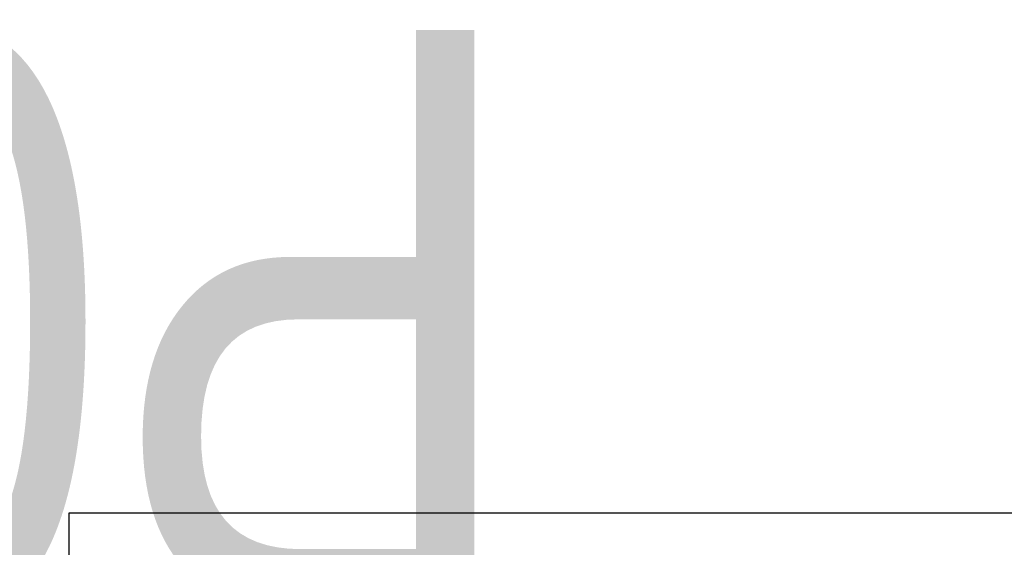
# Model space of a CAD drawing. Header units: millimetres. Extents: x -125 to 744, y -69 to 356.
# Tile 8 of 11: x -6 to 113, y 293 to 356. Entities that reach past the tile are written whole.
import ezdxf
from ezdxf.enums import TextEntityAlignment as Align

# ---------------------------------------------------------------- set-up
doc = ezdxf.new("R2018")
doc.units = ezdxf.units.MM
doc.layers.add('Кромка (ГОСТ)', color=7, linetype='Continuous', lineweight=50)
doc.layers.add('Обозначение (ГОСТ)', color=7, linetype='Continuous', lineweight=25)
doc.styles.get("Standard").update_dxf_attribs({"font": 'GOST Common Italic.ttf'})

# ---------------------------------------------------------------- blocks, each defined once
blk = doc.blocks.new('ГОСТ - Доп. графы 3')
at = {"layer": 'Обозначение (ГОСТ)', "lineweight": 30, "width": 0.8}
blk.add_attdef('ОБОЗНАЧЕНИЕ', text='', height=5, rotation=180, dxfattribs=at).set_placement((34.94, -6.97), align=Align.MIDDLE_CENTER)
blk = doc.blocks.new('Рамки ГОСТ_ граница 297x210')
at = {"layer": 'Кромка (ГОСТ)', "lineweight": 25}
for p, q in [((0, 0), (0, 297)), ((0, 297), (210, 297))]:
    blk.add_line(p, q, dxfattribs=at)

msp = doc.modelspace()

# ---------------------------------------------------------------- block references
ref = msp.add_blockref('ГОСТ - Доп. графы 3', (20, 292))
lines = msp.add_mtext('\\W0.8000;P01C ', dxfattribs={"layer": 'Обозначение (ГОСТ)', "insert": (54.942, 285.032), "char_height": 70.12484, "attachment_point": 1, "rotation": 180})
ref.add_attrib('ОБОЗНАЧЕНИЕ', '', (54.942, 285.032)).embed_mtext(lines)
msp.add_blockref('Рамки ГОСТ_ граница 297x210', (0, 0))

doc.saveas('drawing.dxf')
